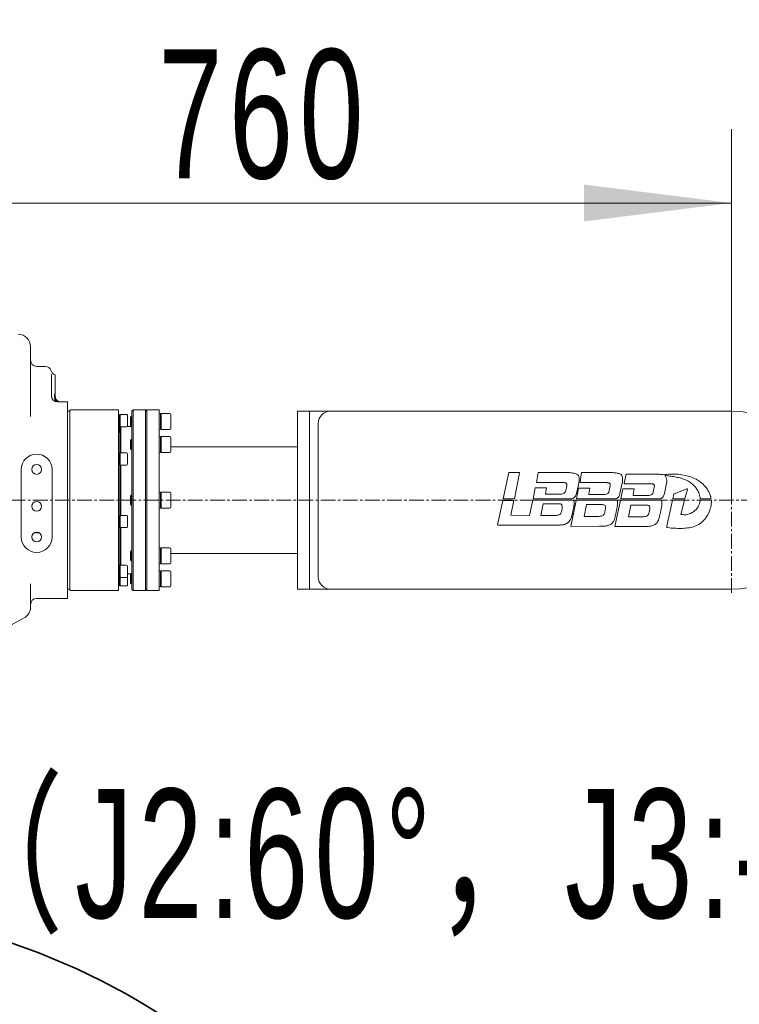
# Model space of a CAD drawing. Header units: millimetres. Extents: x -4455 to 4455, y -3150 to 3150.
# Tile 8 of 22: x -1207 to -622, y 990 to 1791. Entities that reach past the tile are written whole.
import ezdxf

# ---------------------------------------------------------------- set-up
doc = ezdxf.new("R2010")
doc.units = ezdxf.units.MM
doc.linetypes.add('点画线', pattern=[18, 12, -2, 2, -2])
doc.layers.get('0').update_dxf_attribs({"lineweight": 35})
for name, color, linetype, lineweight in [('中心线层', 1, '点画线', 18), ('尺寸线层', 7, 'Continuous', 18), ('粗实线层', 7, 'Continuous', 35), ('细实线层', 7, 'Continuous', 18)]:
    doc.layers.add(name, color=color, linetype=linetype, lineweight=lineweight)
doc.styles.add('标准', font='txt', dxfattribs={"width": 0.667})
doc.dimstyles.new('标准', dxfattribs={"dimscale": 30, "dimtxt": 3.5, "dimasz": 4, "dimexe": 2, "dimexo": 0, "dimtad": 1, "dimdsep": 46, "dimtxsty": '标准', "dimblk": '_CAXARROW', "dimcen": 0, "dimdle": 6, "dimazin": 2, "dimtfac": 0.7071067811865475, "dimtdec": 3, "dimtmove": 2, "dimatfit": 3, "dimfxl": 0, "dimfrac": 2, "dimtolj": 1, "dimarcsym": 0})

# ---------------------------------------------------------------- blocks, each defined once
blk = doc.blocks.new('231234')
at = {"layer": '中心线层'}
blk.add_line((109.9764969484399, 1382.225610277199), (1335.012314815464, 1382.225610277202), dxfattribs=at)
at = {"layer": '细实线层', "color": 7, "linetype": 'Continuous'}
for p, q in [((359.9999999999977, 1507.2256102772), (359.9999999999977, 1450.225626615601)), ((364.9999999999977, 1491.120274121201), (371.9999999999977, 1491.120274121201)), ((376.7986246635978, 1487.524980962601), (376.798633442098, 1487.5249509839)), ((376.9999999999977, 1466.0910553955), (376.9999999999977, 1484.521029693)), ((379.9999999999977, 1466.9227911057), (379.9999999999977, 1484.224919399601)), ((380.0005862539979, 1466.847117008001), (379.9999999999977, 1466.922777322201)), ((381.9999999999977, 1462.2256102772), (389.9999999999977, 1462.2256102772)), ((389.9999999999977, 1462.2242172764), (389.9999999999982, 1302.226995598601)), ((391.9999999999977, 1454.7256102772), (389.9999999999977, 1454.7256102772)), ((431.4999999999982, 1455.7256102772), (391.9999999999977, 1455.7256102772)), ((391.9999999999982, 1308.7258258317), (391.9999999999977, 1455.7253947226)), ((431.4999999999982, 1308.7258258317), (431.4999999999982, 1455.7253947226)), ((431.4999999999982, 1451.665571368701), (432.460849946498, 1451.942640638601)), ((432.460849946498, 1451.942640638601), (432.460849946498, 1437.2256102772)), ((432.8999999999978, 1450.419709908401), (432.460849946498, 1451.942640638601)), ((432.8999999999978, 1451.942640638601), (438.1499999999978, 1451.942640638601)), ((432.8999999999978, 1441.6256102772), (432.8999999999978, 1451.942501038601)), ((438.8999999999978, 1451.1926158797), (438.8999999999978, 1442.2256102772)), ((442.4999999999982, 1454.7256102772), (443.4999999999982, 1455.7256102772)), ((442.4999999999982, 1309.7256102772), (442.4999999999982, 1454.7256102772)), ((443.4999999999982, 1308.7256102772), (443.4999999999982, 1455.7256102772)), ((443.4999999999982, 1455.7256102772), (453.4999999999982, 1455.7256102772)), ((453.4999999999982, 1308.7256102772), (453.4999999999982, 1455.7256102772)), ((453.4999999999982, 1455.7256102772), (454.4999999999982, 1454.7256102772)), ((454.4999999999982, 1455.7256102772), (454.4999999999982, 1308.7256102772)), ((464.4999999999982, 1455.7256102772), (454.4999999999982, 1455.7256102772)), ((464.4999999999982, 1455.7256102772), (464.4999999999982, 1308.7256102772)), ((464.4999999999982, 1452.409003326), (465.6574800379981, 1452.7256102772)), ((465.6574800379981, 1452.7256102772), (465.6574800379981, 1439.7256102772)), ((466.199999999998, 1450.742217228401), (465.6574800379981, 1452.7256102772)), ((466.199999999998, 1452.7256102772), (473.199999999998, 1452.7256102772)), ((466.199999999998, 1439.7256662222), (466.199999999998, 1452.7255543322)), ((474.199999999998, 1451.725573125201), (474.199999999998, 1440.725647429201)), ((576.9999999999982, 1454.725610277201), (929.9999999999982, 1454.725610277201)), ((576.9999999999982, 1454.725610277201), (576.9999999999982, 1309.725610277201)), ((586.9999999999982, 1454.725610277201), (586.9999999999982, 1309.725610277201)), ((432.8999999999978, 1443.465571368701), (432.460849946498, 1441.942640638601)), ((441.199999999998, 1449.825610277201), (441.5999999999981, 1450.2256102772)), ((441.199999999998, 1442.6257012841), (441.199999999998, 1449.8255192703)), ((441.199999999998, 1442.6256102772), (441.5999999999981, 1442.2256102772)), ((441.5999999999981, 1442.2256102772), (441.5999999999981, 1450.2256102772)), ((441.5999999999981, 1450.2256102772), (442.4999999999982, 1450.2256102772)), ((593.9999999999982, 1319.725610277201), (593.9999999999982, 1444.725610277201)), ((431.4999999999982, 1442.219709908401), (432.460849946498, 1441.942640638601)), ((432.4999999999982, 1437.2256102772), (431.4999999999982, 1437.2256102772)), ((432.4999999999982, 1441.2256102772), (433.2170303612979, 1441.942640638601)), ((432.4999999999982, 1420.589841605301), (432.4999999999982, 1441.2256102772)), ((432.8999999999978, 1441.942640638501), (438.1499999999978, 1441.942640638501)), ((433.4999999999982, 1420.7256102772), (433.4999999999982, 1441.942640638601)), ((438.7305713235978, 1442.2256102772), (442.4999999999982, 1442.2256102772)), ((441.5999999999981, 1442.2256102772), (442.4999999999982, 1442.2256102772)), ((464.4999999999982, 1440.042217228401), (465.6574800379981, 1439.7256102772)), ((466.199999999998, 1441.709003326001), (465.6574800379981, 1439.7256102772)), ((466.199999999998, 1439.7256102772), (473.199999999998, 1439.7256102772)), ((441.199999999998, 1431.080444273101), (441.5999999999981, 1431.480444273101)), ((441.199999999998, 1423.88053528), (441.199999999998, 1431.080353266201)), ((441.5999999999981, 1423.480444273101), (441.5999999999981, 1431.480444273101)), ((441.5999999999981, 1431.480444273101), (442.4999999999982, 1431.480444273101)), ((464.4999999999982, 1433.6638373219), (465.6574800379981, 1433.980444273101)), ((465.6574800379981, 1433.980444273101), (465.6574800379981, 1420.980444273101)), ((466.199999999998, 1431.9970512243), (465.6574800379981, 1433.980444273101)), ((466.199999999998, 1433.980444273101), (473.199999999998, 1433.980444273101)), ((466.199999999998, 1420.980500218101), (466.199999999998, 1433.980388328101)), ((474.199999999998, 1432.980407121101), (474.199999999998, 1421.980481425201)), ((431.4999999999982, 1420.448541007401), (432.460849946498, 1420.7256102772)), ((432.460849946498, 1420.7256102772), (432.460849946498, 1410.7256102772)), ((432.8999999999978, 1419.202679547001), (432.460849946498, 1420.7256102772)), ((432.8999999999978, 1420.7256102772), (438.1499999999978, 1420.7256102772)), ((432.8999999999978, 1410.7257498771), (432.8999999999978, 1420.725470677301)), ((438.8999999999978, 1419.975585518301), (438.8999999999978, 1411.475635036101)), ((441.199999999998, 1423.880444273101), (441.5999999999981, 1423.480444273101)), ((441.5999999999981, 1423.480444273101), (442.4999999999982, 1423.480444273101)), ((464.4999999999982, 1421.297051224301), (465.6574800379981, 1420.980444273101)), ((466.199999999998, 1422.9638373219), (465.6574800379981, 1420.980444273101)), ((466.199999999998, 1420.980444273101), (473.199999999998, 1420.980444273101)), ((576.9999999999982, 1425.725610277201), (474.199999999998, 1425.7256102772)), ((431.4999999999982, 1411.002679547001), (432.460849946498, 1410.7256102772)), ((432.8999999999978, 1412.2485410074), (432.460849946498, 1410.7256102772)), ((432.4999999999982, 1369.7256102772), (432.4999999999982, 1410.861378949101)), ((432.8999999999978, 1410.7256102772), (438.1499999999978, 1410.7256102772)), ((433.4999999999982, 1369.8847342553), (433.4999999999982, 1410.7256102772)), ((352.4999999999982, 1395.2256102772), (352.4999999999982, 1407.2256102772)), ((377.4999999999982, 1407.2256102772), (377.4999999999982, 1395.2256102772)), ((748.9147428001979, 1404.751588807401), (744.3248241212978, 1383.323558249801)), ((757.4957862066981, 1404.729305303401), (748.9147428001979, 1404.751588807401)), ((753.512834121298, 1383.328418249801), (757.7209448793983, 1404.502974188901)), ((757.7209448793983, 1404.502974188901), (757.4957862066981, 1404.729305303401)), ((772.7533819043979, 1404.625610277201), (771.5682607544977, 1396.678628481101)), ((798.1906341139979, 1404.625610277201), (772.7533819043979, 1404.625610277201)), ((808.0516829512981, 1404.708537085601), (806.9051281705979, 1397.020167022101)), ((833.4889351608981, 1404.708537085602), (808.0516829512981, 1404.708537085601)), ((844.381464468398, 1403.273710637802), (842.7616903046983, 1396.009780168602)), ((869.5959862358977, 1403.273710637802), (844.381464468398, 1403.273710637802)), ((771.5682607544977, 1396.678628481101), (792.7811905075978, 1396.687184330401)), ((804.0140862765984, 1387.526097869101), (805.8295825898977, 1395.976555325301)), ((807.3503877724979, 1396.503793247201), (828.0705431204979, 1396.512150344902)), ((839.3243202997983, 1387.583574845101), (841.1278836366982, 1396.059482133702)), ((843.2069499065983, 1395.493406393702), (863.9271052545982, 1395.501763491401)), ((875.4313713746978, 1387.554269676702), (877.2349347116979, 1396.030176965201)), ((441.199999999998, 1385.825610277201), (441.5999999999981, 1386.2256102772)), ((441.5999999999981, 1378.2256102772), (441.5999999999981, 1386.2256102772)), ((441.5999999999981, 1386.2256102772), (442.4999999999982, 1386.2256102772)), ((464.4999999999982, 1388.409003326), (465.6574800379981, 1388.7256102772)), ((465.6574800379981, 1388.7256102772), (465.6574800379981, 1375.7256102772)), ((466.199999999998, 1386.742217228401), (465.6574800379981, 1388.7256102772)), ((466.199999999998, 1388.7256102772), (473.199999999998, 1388.7256102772)), ((466.199999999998, 1375.7256662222), (466.199999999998, 1388.7255543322)), ((474.199999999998, 1387.725573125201), (474.199999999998, 1376.725647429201)), ((770.5134741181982, 1392.334448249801), (768.716030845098, 1383.331899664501)), ((779.5583998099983, 1392.334448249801), (770.5134741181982, 1392.334448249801)), ((778.7512489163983, 1387.389831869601), (779.5583998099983, 1392.334448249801)), ((778.942690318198, 1387.123696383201), (778.7512489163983, 1387.389831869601)), ((791.7150767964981, 1387.142058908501), (778.942690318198, 1387.123696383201)), ((796.0272398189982, 1393.888339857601), (795.2370105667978, 1390.021292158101)), ((805.7481115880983, 1392.098514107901), (804.0142666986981, 1383.334497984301)), ((814.8046505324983, 1392.098514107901), (805.7481115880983, 1392.098514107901)), ((814.049549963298, 1387.098443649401), (814.8046505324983, 1392.098514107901)), ((814.2409913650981, 1386.832308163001), (814.049549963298, 1387.098443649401)), ((827.0133778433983, 1386.850670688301), (814.2409913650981, 1386.832308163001)), ((831.3429441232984, 1394.025812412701), (830.5938953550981, 1390.085349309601)), ((841.718883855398, 1391.380364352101), (840.1213177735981, 1383.305192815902)), ((850.8076736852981, 1391.380364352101), (841.718883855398, 1391.380364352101)), ((850.0748846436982, 1386.528034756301), (850.8076736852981, 1391.380364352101)), ((867.395808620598, 1393.763048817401), (866.3658537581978, 1388.756396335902)), ((883.1842452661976, 1387.129590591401), (882.4174941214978, 1383.336158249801)), ((893.661897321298, 1391.396183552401), (883.406224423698, 1387.393631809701)), ((892.1460544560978, 1383.548157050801), (894.1404402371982, 1390.967364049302)), ((913.283971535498, 1384.603512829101), (912.2265395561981, 1387.860488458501)), ((441.199999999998, 1378.6257012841), (441.199999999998, 1385.8255192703)), ((441.199999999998, 1378.6256102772), (441.5999999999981, 1378.2256102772)), ((441.5999999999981, 1378.2256102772), (442.4999999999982, 1378.2256102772)), ((744.0765308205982, 1382.049235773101), (739.7323473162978, 1362.138452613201)), ((753.0988295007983, 1382.049235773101), (744.0765308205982, 1382.049235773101)), ((744.3248241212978, 1383.323558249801), (753.512834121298, 1383.328418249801)), ((750.6823166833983, 1369.902330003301), (753.0988295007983, 1382.049235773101)), ((768.380744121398, 1382.101088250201), (765.6532041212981, 1369.703768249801)), ((801.236279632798, 1382.108597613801), (768.380744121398, 1382.101088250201)), ((768.716030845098, 1383.331899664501), (800.320356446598, 1383.306248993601)), ((775.0870041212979, 1369.741208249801), (776.9576541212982, 1379.316758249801)), ((776.9576541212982, 1379.316758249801), (790.1595907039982, 1379.316758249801)), ((803.6596863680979, 1381.824279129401), (799.301365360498, 1360.883849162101)), ((836.4171133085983, 1382.114331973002), (804.0111953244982, 1382.106925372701)), ((804.0142666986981, 1383.334497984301), (836.3418041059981, 1383.308260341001)), ((810.268004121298, 1369.019228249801), (812.1386541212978, 1378.594778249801)), ((812.1386541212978, 1378.594778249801), (825.3405907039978, 1378.594778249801)), ((839.8028191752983, 1382.136715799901), (835.1160847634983, 1360.834389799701)), ((872.5063181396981, 1382.144190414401), (839.8028191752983, 1382.136715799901)), ((840.1213177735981, 1383.305192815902), (872.4488551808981, 1383.278955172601)), ((846.2704875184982, 1368.692379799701), (848.141137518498, 1378.267929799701)), ((848.141137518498, 1378.267929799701), (861.343074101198, 1378.267929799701)), ((863.1204290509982, 1386.132520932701), (850.4313661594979, 1386.114278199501)), ((882.1389398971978, 1382.112380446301), (877.390983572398, 1360.952143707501)), ((891.7736888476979, 1382.112380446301), (882.1389398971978, 1382.112380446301)), ((882.4174941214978, 1383.336158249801), (891.7963029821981, 1383.281618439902)), ((888.798421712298, 1370.681235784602), (891.7736888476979, 1382.112380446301)), ((904.545622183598, 1383.302300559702), (913.1996671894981, 1383.309451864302)), ((464.4999999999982, 1376.042217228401), (465.6574800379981, 1375.7256102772)), ((466.199999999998, 1377.709003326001), (465.6574800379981, 1375.7256102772)), ((466.199999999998, 1375.7256102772), (473.199999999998, 1375.7256102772)), ((352.4999999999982, 1352.2256102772), (352.4999999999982, 1369.2256102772)), ((377.4999999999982, 1369.2256102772), (377.4999999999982, 1352.2256102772)), ((431.4999999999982, 1369.607664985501), (432.460849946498, 1369.8847342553)), ((432.460849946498, 1369.8847342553), (432.460849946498, 1359.8847342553)), ((432.8999999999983, 1368.361803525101), (432.460849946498, 1369.8847342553)), ((432.8999999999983, 1369.8847342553), (438.1499999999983, 1369.8847342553)), ((432.8999999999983, 1359.884873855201), (432.8999999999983, 1369.884594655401)), ((438.8999999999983, 1369.134709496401), (438.8999999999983, 1360.6347590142)), ((739.7323473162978, 1362.138452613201), (740.278604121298, 1361.883218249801)), ((765.6532041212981, 1369.703768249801), (750.6823166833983, 1369.902330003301)), ((786.976351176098, 1369.741208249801), (775.0870041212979, 1369.741208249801)), ((822.157351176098, 1369.019228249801), (810.268004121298, 1369.019228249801)), ((858.1598345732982, 1368.692379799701), (846.2704875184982, 1368.692379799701)), ((366.9013699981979, 1355.7256102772), (363.098630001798, 1355.7256102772)), ((431.4999999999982, 1360.1618035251), (432.460849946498, 1359.8847342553)), ((432.8999999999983, 1361.407664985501), (432.460849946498, 1359.8847342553)), ((432.4999999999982, 1329.0661395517), (432.4999999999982, 1360.020502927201)), ((432.8999999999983, 1359.8847342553), (438.1499999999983, 1359.8847342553)), ((433.4999999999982, 1329.201908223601), (433.4999999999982, 1359.8847342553)), ((740.278604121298, 1361.883218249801), (787.4388624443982, 1361.883218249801)), ((799.301365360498, 1360.883849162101), (822.6198624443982, 1360.952699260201)), ((835.1160847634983, 1360.834389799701), (859.4779539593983, 1360.834389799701)), ((361.1499999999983, 1351.3749180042), (361.1499999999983, 1353.076302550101)), ((441.199999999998, 1340.5707762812), (441.5999999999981, 1340.970776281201)), ((441.199999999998, 1333.370867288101), (441.199999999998, 1340.570685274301)), ((441.5999999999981, 1332.970776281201), (441.5999999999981, 1340.970776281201)), ((441.5999999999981, 1340.970776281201), (442.4999999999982, 1340.970776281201)), ((464.4999999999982, 1343.15416933), (465.6574800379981, 1343.470776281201)), ((465.6574800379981, 1343.470776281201), (465.6574800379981, 1330.470776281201)), ((466.199999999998, 1341.487383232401), (465.6574800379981, 1343.470776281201)), ((466.199999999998, 1343.470776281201), (473.199999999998, 1343.470776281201)), ((466.199999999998, 1330.4708322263), (466.199999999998, 1343.470720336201)), ((474.199999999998, 1342.470739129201), (474.199999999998, 1331.470813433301)), ((576.9999999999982, 1338.725610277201), (474.199999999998, 1338.7256102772)), ((441.199999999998, 1333.370776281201), (441.5999999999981, 1332.970776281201)), ((441.5999999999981, 1332.970776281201), (442.4999999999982, 1332.970776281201)), ((464.4999999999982, 1330.787383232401), (465.6574800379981, 1330.470776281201)), ((466.199999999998, 1332.45416933), (465.6574800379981, 1330.470776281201)), ((466.199999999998, 1330.470776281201), (473.199999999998, 1330.470776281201)), ((431.4999999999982, 1328.9248389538), (432.460849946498, 1329.201908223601)), ((432.460849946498, 1329.201908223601), (432.460849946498, 1312.508579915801)), ((432.8999999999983, 1327.678977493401), (432.460849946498, 1329.201908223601)), ((432.8999999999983, 1329.201908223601), (438.1499999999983, 1329.201908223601)), ((432.8999999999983, 1312.508719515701), (432.8999999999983, 1329.201768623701)), ((438.8999999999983, 1328.4518834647), (438.8999999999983, 1313.258604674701)), ((438.8999999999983, 1322.2256102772), (442.4999999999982, 1322.2256102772)), ((441.199999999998, 1321.825610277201), (441.5999999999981, 1322.2256102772)), ((441.5999999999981, 1314.2256102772), (441.5999999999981, 1322.2256102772)), ((441.5999999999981, 1322.2256102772), (442.4999999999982, 1322.2256102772)), ((464.4999999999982, 1324.409003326), (465.6574800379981, 1324.7256102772)), ((465.6574800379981, 1324.7256102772), (465.6574800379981, 1311.7256102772)), ((466.199999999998, 1322.742217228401), (465.6574800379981, 1324.7256102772)), ((466.199999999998, 1324.7256102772), (473.199999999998, 1324.7256102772)), ((466.199999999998, 1311.7256662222), (466.199999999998, 1324.7255543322)), ((474.199999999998, 1323.725573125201), (474.199999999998, 1312.725647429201)), ((359.9999999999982, 1314.2256102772), (359.9999999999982, 1295.1554493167)), ((431.4999999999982, 1319.478977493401), (432.460849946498, 1319.201908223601)), ((432.8999999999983, 1320.7248389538), (432.460849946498, 1319.201908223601)), ((432.8999999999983, 1319.201908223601), (438.1499999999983, 1319.201908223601)), ((441.199999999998, 1314.6257012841), (441.199999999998, 1321.8255192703)), ((441.199999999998, 1314.6256102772), (441.5999999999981, 1314.2256102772)), ((441.5999999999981, 1314.2256102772), (442.4999999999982, 1314.2256102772)), ((391.9999999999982, 1309.7256102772), (389.9999999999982, 1309.7256102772)), ((431.4999999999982, 1308.7256102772), (391.9999999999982, 1308.7256102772)), ((431.4999999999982, 1312.785649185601), (432.460849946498, 1312.508579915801)), ((432.8999999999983, 1314.031510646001), (432.460849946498, 1312.508579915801)), ((432.8999999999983, 1312.508579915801), (438.1499999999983, 1312.508579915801)), ((442.4999999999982, 1309.7256102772), (443.4999999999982, 1308.7256102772)), ((443.4999999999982, 1308.7256102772), (453.4999999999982, 1308.7256102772)), ((453.4999999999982, 1308.7256102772), (454.4999999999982, 1309.7256102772)), ((464.4999999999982, 1308.7256102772), (454.4999999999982, 1308.7256102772)), ((464.4999999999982, 1312.042217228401), (465.6574800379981, 1311.7256102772)), ((466.199999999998, 1313.709003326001), (465.6574800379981, 1311.7256102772)), ((466.199999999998, 1311.7256102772), (473.199999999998, 1311.7256102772)), ((576.9999999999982, 1309.725610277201), (929.9999999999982, 1309.725610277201)), ((364.9999999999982, 1302.2256102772), (389.9999999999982, 1302.2256102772)), ((247.8597255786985, 1227.9183814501), (354.7969498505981, 1286.381096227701))]:
    blk.add_line(p, q, dxfattribs=at)
at = {"layer": '细实线层', "color": 4, "linetype": 'Continuous'}
blk.add_line((877.3432105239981, 1396.427020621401), (877.2566912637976, 1396.025489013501), dxfattribs=at)
at = {"layer": '细实线层', "color": 7, "linetype": 'Continuous'}
for points in [[(377.6923551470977, 1485.826764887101), (377.3048282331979, 1486.3796024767), (377.0275515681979, 1486.9078061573), (376.853460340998, 1487.3510384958), (376.798557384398, 1487.525396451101)], [(379.9999999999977, 1484.225595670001), (379.422512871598, 1484.4589614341), (378.7645458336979, 1484.837822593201), (378.182142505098, 1485.3021889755), (377.6923551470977, 1485.826764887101)], [(380.0558348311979, 1466.190068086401), (380.0430536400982, 1466.277959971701), (380.0304000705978, 1466.379946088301), (380.0192040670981, 1466.4907022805), (380.0102475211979, 1466.6068002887), (380.0039650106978, 1466.726076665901), (380.0005862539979, 1466.847117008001)], [(380.0643738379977, 1466.1572447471), (380.0475524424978, 1466.2383935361), (380.0326837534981, 1466.315513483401), (380.0306500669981, 1466.3265522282)], [(380.069376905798, 1466.108478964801), (380.0705391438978, 1466.102191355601), (380.0660096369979, 1466.127888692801), (380.0558348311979, 1466.190068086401)], [(380.2348920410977, 1465.527317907), (380.2053093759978, 1465.619856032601), (380.1774297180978, 1465.7120670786), (380.151184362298, 1465.8040117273), (380.1265714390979, 1465.895535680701), (380.1036752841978, 1465.9861235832), (380.0827239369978, 1466.0745359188), (380.0643738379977, 1466.1572447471)], [(381.3615713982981, 1463.5734121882), (381.2774488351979, 1463.6670437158), (381.1964420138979, 1463.7620244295), (381.1185084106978, 1463.8582617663), (381.043565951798, 1463.955689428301), (380.9716765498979, 1464.054043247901), (380.9028881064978, 1464.1530531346), (380.8372326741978, 1464.2524467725), (380.774661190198, 1464.352058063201), (380.7149010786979, 1464.4521013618), (380.6579328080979, 1464.5524088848), (380.6037617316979, 1464.652755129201), (380.5523854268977, 1464.752907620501), (380.5037946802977, 1464.8526249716), (380.4579039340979, 1464.951807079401), (380.414536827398, 1465.0505427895), (380.3736661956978, 1465.1485898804), (380.3354183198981, 1465.245285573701), (380.2997329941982, 1465.340365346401), (380.2663051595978, 1465.434253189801), (380.2348920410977, 1465.527317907)], [(382.3596764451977, 1462.748641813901), (382.2481516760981, 1462.8198007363), (382.1389999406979, 1462.893832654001), (382.0323383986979, 1462.970595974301), (381.9282415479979, 1463.0499720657), (381.8267713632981, 1463.131841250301), (381.7280122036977, 1463.216059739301), (381.6320414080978, 1463.302481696), (381.5389318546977, 1463.3909558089), (381.4487531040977, 1463.4813225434), (381.3615713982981, 1463.5734121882)], [(383.3957195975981, 1462.2764559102), (383.288657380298, 1462.3106079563), (383.1766877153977, 1462.349807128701), (383.0613092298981, 1462.3939410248), (382.943843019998, 1462.4428321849), (382.8253642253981, 1462.4962807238), (382.7067857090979, 1462.554021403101), (382.5892179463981, 1462.615569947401), (382.473428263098, 1462.680508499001), (382.3596764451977, 1462.748641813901)]]:
    blk.add_lwpolyline(points, dxfattribs=at)
for centre in [(364.9999999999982, 1407.2256102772), (364.9999999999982, 1377.2256102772), (364.9999999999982, 1352.2256102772)]:
    blk.add_circle(centre, 4, dxfattribs=at)
for centre, radius, start, end in [((349.9999999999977, 1507.2256102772), 10, 1.302755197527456e-12, 90), ((364.9999999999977, 1496.120274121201), 5, 180, 270), ((371.9999999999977, 1486.120274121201), 5.00000000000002, 16.31562421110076, 90), ((381.9999999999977, 1467.2256102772), 5, 180, 270), ((438.1499999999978, 1451.192640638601), 0.75, 359.9999999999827, 90), ((473.199999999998, 1451.7256102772), 1, 0, 90), ((603.9999999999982, 1444.725610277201), 10, 90, 180), ((929.9999999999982, 1382.225610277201), 72.5, 270, 90), ((438.1499999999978, 1442.692640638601), 0.75, 270, 0), ((473.199999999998, 1440.7256102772), 1, 270, 0), ((473.199999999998, 1432.980444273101), 1, 1.302755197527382e-11, 90), ((364.9999999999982, 1407.2256102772), 12.5, 1.042204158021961e-12, 179.9999999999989), ((438.1499999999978, 1419.9756102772), 0.75, 0, 90), ((473.199999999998, 1421.980444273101), 1, 270, 0), ((438.1499999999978, 1411.4756102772), 0.75, 270, 0), ((807.350206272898, 1396.953793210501), 0.4500000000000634, 171.5180774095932, 270.0231092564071), ((843.2067684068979, 1395.943406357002), 0.4499999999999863, 171.5180774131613, 270.0231092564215), ((473.199999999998, 1387.7256102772), 1, 1.302755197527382e-11, 90), ((791.709901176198, 1390.742055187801), 3.599999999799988, 270.0823725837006, 348.450646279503), ((826.9999999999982, 1390.464484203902), 3.613838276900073, 270.2121001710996, 353.9779051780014), ((850.4308483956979, 1386.474277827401), 0.3600000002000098, 171.4122001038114, 270.0824046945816), ((863.3135284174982, 1389.212721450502), 3.086247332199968, 266.4127923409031, 351.4972084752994), ((883.5371093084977, 1387.058267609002), 0.3600000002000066, 111.3195506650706, 168.5729920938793), ((893.7927822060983, 1391.060819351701), 0.3600000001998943, 344.9537860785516, 111.319550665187), ((804.0112776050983, 1381.746925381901), 0.3600000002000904, 90.01309536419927, 167.5920101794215), ((891.6473808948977, 1383.387555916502), 13.02179479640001, 257.3623837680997, 354.1211460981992), ((891.7983964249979, 1383.641612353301), 0.3600000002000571, 269.6668163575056, 344.9537860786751), ((908.7648900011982, 1316.128203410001), 66.05697500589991, 85.68839041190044, 93.61429500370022), ((473.199999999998, 1376.7256102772), 1, 270, 0), ((438.1499999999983, 1369.1347342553), 0.75, 0, 90), ((438.1499999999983, 1360.6347342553), 0.75, 270, 0), ((878.2691485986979, 1360.755100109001), 0.8999999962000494, 167.3533749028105, 262.9897535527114), ((364.9999999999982, 1352.2256102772), 12.5, 180, 0), ((473.199999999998, 1342.470776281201), 1, 0, 90), ((473.199999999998, 1331.470776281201), 1, 270, 0), ((438.1499999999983, 1328.451908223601), 0.75, 0, 90), ((473.199999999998, 1323.7256102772), 1, 0, 90), ((438.1499999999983, 1319.951908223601), 0.75, 270, 0), ((603.9999999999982, 1319.725610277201), 10, 179.9999999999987, 270), ((438.1499999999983, 1313.258579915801), 0.75, 270, 1.737006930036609e-11), ((473.199999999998, 1312.7256102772), 1, 270, 0), ((364.9999999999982, 1297.2256102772), 5, 90, 180), ((349.9999999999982, 1295.1554493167), 9.99999999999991, 298.6654829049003, 359.9999999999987)]:
    blk.add_arc(centre, radius, start, end, dxfattribs=at)
at = {"layer": '细实线层', "color": 4, "linetype": 'Continuous'}
blk.add_arc((880.1260223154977, 1375.628981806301), 34.3518921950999, 15.73910790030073, 20.85872585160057, dxfattribs=at)
at = {"layer": '细实线层', "color": 7, "linetype": 'Continuous'}
for points, knots in [([(379.424744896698, 1466.9553916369), (379.4195518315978, 1466.834038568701), (379.4141124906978, 1466.354644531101), (379.4634756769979, 1465.8752907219), (379.525070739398, 1465.5228741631)], [0, 0, 0, 0, 2083.37615725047, 8219.72453874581, 8219.72453874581, 8219.72453874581, 8219.72453874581]), ([(379.9999999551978, 1469.419434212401), (379.832814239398, 1469.0352834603), (379.5724597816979, 1468.2249275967), (379.4430317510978, 1467.3827242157), (379.424744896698, 1466.9553916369)], [0, 0, 0, 0, 4072.336137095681, 8229.910820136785, 8229.910820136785, 8229.910820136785, 8229.910820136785]), ([(379.525070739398, 1465.5228741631), (379.6021977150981, 1465.081591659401), (379.769889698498, 1464.4456207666), (380.1260945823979, 1463.6775191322), (380.627143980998, 1462.865136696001), (381.2944649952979, 1462.2745916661), (381.8651659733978, 1462.2220053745)], [0, 0, 0, 0, 4604.843570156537, 6709.501870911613, 8652.277448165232, 14543.54319559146, 14543.54319559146, 14543.54319559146, 14543.54319559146]), ([(875.7544759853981, 1402.283461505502), (877.146521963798, 1402.164265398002), (879.9246843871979, 1401.839129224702), (884.0713615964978, 1401.220769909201), (888.1777755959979, 1400.382435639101), (892.2225028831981, 1399.073636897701), (896.011254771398, 1397.183561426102), (899.3282217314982, 1394.562033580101), (901.9985112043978, 1391.252624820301), (903.9580102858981, 1387.475995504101), (904.487410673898, 1384.699020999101), (904.545622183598, 1383.302300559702)], [0, 0, 0, 0, 3097.240370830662, 6196.239858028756, 9295.239348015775, 12394.23883800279, 15493.23832520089, 18592.23781518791, 21691.23730517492, 24790.23679237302, 27889.23628236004, 27889.23628236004, 27889.23628236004, 27889.23628236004]), ([(877.2349347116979, 1396.030176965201), (877.3227015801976, 1396.387312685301), (877.4434225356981, 1397.110046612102), (877.4630907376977, 1398.217062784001), (877.328927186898, 1399.356339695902), (877.0255809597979, 1400.477734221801), (876.5235310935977, 1401.494247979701), (876.0388085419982, 1402.049731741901), (875.7544759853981, 1402.283461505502)], [0, 0, 0, 0, 3234.323732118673, 6468.647466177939, 9702.971198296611, 12937.29493041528, 16171.61866253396, 19405.94412372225, 19405.94412372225, 19405.94412372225, 19405.94412372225]), ([(352.4999999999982, 1395.2256102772), (352.4999999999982, 1393.058894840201), (352.4379851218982, 1388.7257340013), (352.3817446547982, 1382.2256102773), (352.4379851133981, 1375.7254865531), (352.4999999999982, 1371.3923257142), (352.4999999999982, 1369.2256102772)], [0, 0, 0, 0, 3439.035265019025, 6878.12026159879, 10317.20525817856, 13756.24052319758, 13756.24052319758, 13756.24052319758, 13756.24052319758]), ([(377.4999999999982, 1369.2256102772), (377.4999999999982, 1371.392325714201), (377.562014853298, 1375.7254865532), (377.6182553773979, 1382.225610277), (377.5620148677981, 1388.725734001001), (377.4999999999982, 1393.0588948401), (377.4999999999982, 1395.2256102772)], [0, 0, 0, 0, 3411.257718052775, 6822.564765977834, 10233.87181390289, 13645.12953195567, 13645.12953195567, 13645.12953195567, 13645.12953195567]), ([(828.0705431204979, 1396.512150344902), (828.2792776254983, 1396.514960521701), (828.694904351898, 1396.496871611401), (829.3200812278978, 1396.437082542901), (829.9512880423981, 1396.375822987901), (830.5528262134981, 1396.194108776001), (831.0847311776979, 1395.798741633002), (831.4200563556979, 1395.248095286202), (831.4776486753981, 1394.618853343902), (831.3989974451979, 1394.208562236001), (831.3429441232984, 1394.025812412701)], [0, 0, 0, 0, 3176.810279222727, 6353.620558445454, 9530.430835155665, 12707.24111437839, 15884.05139360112, 19060.86167282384, 22237.67195204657, 25125.14182413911, 25125.14182413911, 25125.14182413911, 25125.14182413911]), ([(836.3417508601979, 1383.308365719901), (836.7417681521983, 1383.510486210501), (837.5103037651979, 1383.998784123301), (838.4232464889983, 1385.011741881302), (839.0377454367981, 1386.249728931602), (839.2600490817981, 1387.140377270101), (839.3243202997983, 1387.583574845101)], [0, 0, 0, 0, 3335.357754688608, 6668.06718038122, 10000.77660607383, 13333.48603176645, 13333.48603176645, 13333.48603176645, 13333.48603176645]), ([(872.4488019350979, 1383.279060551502), (872.8488192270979, 1383.481181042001), (873.617354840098, 1383.969478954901), (874.5302975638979, 1384.982436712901), (875.1447965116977, 1386.220423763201), (875.3671001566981, 1387.111072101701), (875.4313713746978, 1387.554269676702)], [0, 0, 0, 0, 3349.349333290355, 6696.03922804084, 10042.72912279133, 13389.41901754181, 13389.41901754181, 13389.41901754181, 13389.41901754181])]:
    blk.add_open_spline(points, degree=3, knots=knots, dxfattribs=at)
for points in [[(805.8295825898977, 1395.976555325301), (805.9857074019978, 1396.549422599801), (806.1632620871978, 1397.682638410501), (806.2246702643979, 1399.570633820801), (806.0125272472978, 1401.515733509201), (805.2085090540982, 1403.053890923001), (803.5609242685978, 1403.810682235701), (801.6815697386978, 1404.166969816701), (799.9679892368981, 1404.413082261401), (798.7808902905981, 1404.561193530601), (798.1906341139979, 1404.625610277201)], [(841.1278836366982, 1396.059482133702), (841.284008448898, 1396.632349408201), (841.461563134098, 1397.765565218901), (841.5229713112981, 1399.653560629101), (841.310828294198, 1401.598660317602), (840.5068101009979, 1403.136817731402), (838.859225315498, 1403.893609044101), (836.979870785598, 1404.249896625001), (835.2662902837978, 1404.496009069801), (834.0791913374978, 1404.644120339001), (833.4889351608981, 1404.708537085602)], [(874.7766597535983, 1402.855855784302), (874.4542458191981, 1402.983343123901), (873.783116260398, 1403.145531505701), (872.7318280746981, 1403.217388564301), (871.6727781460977, 1403.233139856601), (870.6336665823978, 1403.277725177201), (869.9428526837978, 1403.284054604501), (869.5959862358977, 1403.273710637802)], [(912.2265395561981, 1387.860488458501), (911.4069046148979, 1389.443414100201), (909.5143890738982, 1392.530606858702), (905.8459707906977, 1396.474171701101), (901.3518918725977, 1399.412640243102), (896.296304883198, 1401.495383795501), (890.906125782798, 1402.809108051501), (885.430638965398, 1403.464461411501), (880.0649506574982, 1403.537866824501), (876.5332023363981, 1403.159192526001), (874.7766597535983, 1402.855855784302)], [(792.7811905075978, 1396.687184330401), (792.993619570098, 1396.671765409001), (793.4136630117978, 1396.618361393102), (794.0463705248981, 1396.517209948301), (794.6930388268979, 1396.430175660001), (795.294069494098, 1396.215967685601), (795.7926758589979, 1395.769554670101), (796.1042822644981, 1395.181632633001), (796.169188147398, 1394.525546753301), (796.0896312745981, 1394.091984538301), (796.0272398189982, 1393.888339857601)], [(863.9271052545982, 1395.501763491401), (864.0896782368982, 1395.492224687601), (864.4152741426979, 1395.468644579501), (864.902573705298, 1395.442268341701), (865.3881606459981, 1395.437124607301), (865.8743209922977, 1395.408133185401), (866.3732090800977, 1395.315903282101), (866.8326751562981, 1395.117079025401), (867.1581817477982, 1394.750038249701), (867.345618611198, 1394.267292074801), (867.390956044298, 1393.925829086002), (867.395808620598, 1393.763048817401)], [(800.320356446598, 1383.306248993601), (800.7555646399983, 1383.505730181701), (801.5970450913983, 1383.988823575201), (802.6783207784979, 1384.963181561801), (803.4979213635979, 1386.171592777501), (803.8714911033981, 1387.069079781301), (804.0140862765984, 1387.526097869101)], [(790.1595907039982, 1379.316758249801), (790.6308023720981, 1379.336622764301), (791.7113484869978, 1379.192726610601), (792.4593073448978, 1377.899152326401), (792.511429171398, 1376.403207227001), (792.2388158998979, 1375.034313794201), (791.9535824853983, 1373.632883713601), (791.6017094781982, 1372.279399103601), (790.986285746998, 1370.922513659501), (789.852875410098, 1370.067958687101), (788.3531848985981, 1369.921332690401), (787.447546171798, 1369.761464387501), (786.976351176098, 1369.741208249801)], [(787.4388624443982, 1361.883218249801), (787.7585723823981, 1361.882914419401), (788.3972976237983, 1361.893828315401), (789.3550875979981, 1361.932489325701), (790.314811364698, 1361.978891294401), (791.2770727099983, 1362.026799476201), (792.2358793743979, 1362.104659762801), (793.1858234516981, 1362.236118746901), (794.122168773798, 1362.447940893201), (795.0365890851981, 1362.758507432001), (795.9122493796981, 1363.167103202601), (796.733641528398, 1363.676818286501), (797.4851234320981, 1364.287016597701), (798.154094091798, 1364.984568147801), (798.724342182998, 1365.758204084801), (799.1945478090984, 1366.594536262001), (799.5830201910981, 1367.477981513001), (799.904188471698, 1368.393419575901), (800.173558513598, 1369.325469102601), (800.406209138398, 1370.259331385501), (800.6145456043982, 1371.194801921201), (800.8104859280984, 1372.131246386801), (801.0080233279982, 1373.067999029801), (801.2121491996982, 1374.005039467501), (801.4134000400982, 1374.943455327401), (801.6049780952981, 1375.884107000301), (801.7794566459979, 1376.827990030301), (801.9292590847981, 1377.775786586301), (802.0480373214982, 1378.729297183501), (802.123887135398, 1379.685935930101), (802.1055832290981, 1380.642331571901), (802.0631979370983, 1381.620643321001), (801.5495394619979, 1382.172494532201), (801.236279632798, 1382.108597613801)], [(825.3405907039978, 1378.594778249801), (825.8118023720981, 1378.614642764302), (826.8923484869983, 1378.470746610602), (827.6403073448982, 1377.177172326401), (827.6924291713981, 1375.681227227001), (827.4198158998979, 1374.312333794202), (827.1345824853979, 1372.910903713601), (826.7827094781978, 1371.557419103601), (826.167285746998, 1370.200533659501), (825.0338754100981, 1369.345978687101), (823.5341848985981, 1369.199352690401), (822.628546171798, 1369.039484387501), (822.157351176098, 1369.019228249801)], [(822.6198624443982, 1360.952699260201), (823.086425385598, 1360.942988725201), (824.0194649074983, 1360.949362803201), (825.4187581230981, 1361.015272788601), (826.8188684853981, 1361.110648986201), (828.209809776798, 1361.279273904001), (829.5835581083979, 1361.573439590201), (830.9201881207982, 1362.041311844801), (832.1526278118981, 1362.725155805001), (833.220222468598, 1363.665656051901), (834.0724006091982, 1364.800108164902), (834.659716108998, 1366.067856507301), (835.0698630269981, 1367.418122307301), (835.3934446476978, 1368.797674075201), (835.7075512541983, 1370.163092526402), (836.0110922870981, 1371.525099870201), (836.314358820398, 1372.889439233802), (836.607157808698, 1374.259089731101), (836.8787895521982, 1375.634637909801), (837.0953395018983, 1377.017147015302), (837.3155024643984, 1378.407969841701), (837.2183832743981, 1379.807690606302), (837.5124702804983, 1381.215790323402), (836.8837754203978, 1382.115653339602), (836.4171133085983, 1382.114331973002)], [(861.343074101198, 1378.267929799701), (861.8142857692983, 1378.287794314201), (862.8948318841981, 1378.143898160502), (863.642790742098, 1376.850323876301), (863.6949125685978, 1375.354378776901), (863.4222992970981, 1373.985485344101), (863.1370658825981, 1372.584055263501), (862.785192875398, 1371.230570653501), (862.1697691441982, 1369.873685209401), (861.0363588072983, 1369.019130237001), (859.5366682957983, 1368.872504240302), (858.6310295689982, 1368.712635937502), (858.1598345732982, 1368.692379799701)], [(859.4779539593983, 1360.834389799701), (859.9562489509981, 1360.820739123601), (860.9137332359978, 1360.827040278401), (862.3483506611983, 1360.907589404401), (863.7762412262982, 1361.062905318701), (865.1885382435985, 1361.333381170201), (866.584811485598, 1361.749920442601), (867.8935394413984, 1362.370129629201), (869.015959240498, 1363.279490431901), (869.9179881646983, 1364.432494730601), (870.5782886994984, 1365.715745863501), (871.0460355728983, 1367.076357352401), (871.4039921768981, 1368.478092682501), (871.7304168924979, 1369.878508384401), (872.0406518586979, 1371.277534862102), (872.348601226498, 1372.678011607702), (872.651433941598, 1374.081819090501), (872.9352519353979, 1375.490721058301), (873.1630918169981, 1376.906777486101), (873.3972770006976, 1378.330925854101), (873.306585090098, 1379.768678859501), (873.6048410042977, 1381.203641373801), (872.9848059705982, 1382.145545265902), (872.5063181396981, 1382.144190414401)], [(878.159306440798, 1359.861828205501), (879.9479928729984, 1359.641880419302), (883.5400709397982, 1359.326026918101), (888.9613078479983, 1359.177182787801), (894.3451293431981, 1359.510015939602), (899.7233374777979, 1360.552057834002), (904.6867988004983, 1362.840908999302), (908.5556736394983, 1366.760003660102), (911.5200022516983, 1371.427829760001), (913.3967455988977, 1376.579277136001), (913.754974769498, 1380.196104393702), (913.7311049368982, 1381.998231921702)], [(913.1996671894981, 1383.309451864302), (913.2427589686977, 1383.410205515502), (913.313786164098, 1383.618908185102), (913.3633427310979, 1383.946841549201), (913.353911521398, 1384.280094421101), (913.3126151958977, 1384.497740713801), (913.283971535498, 1384.603512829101)]]:
    blk.add_open_spline(points, degree=3, dxfattribs=at)
blk = doc.blocks.new('*X9')
at = {"layer": '尺寸线层', "linetype": 'Continuous', "transparency": 16777216}
for points in [[(-1388.694845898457, 1641.690601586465), (-1268.694845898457, 1626.690601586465), (-1268.694845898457, 1656.690601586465)], [(-628.6948458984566, 1641.690601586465), (-748.6948458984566, 1626.690601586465), (-748.6948458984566, 1656.690601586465)]]:
    blk.add_hatch(color=0, dxfattribs=at).paths.add_polyline_path(points, flags=0)
at = {"layer": '尺寸线层', "color": 0, "linetype": 'Continuous', "transparency": 16777216}
for p, q in [((-1388.694845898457, 1399.868465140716), (-1388.694845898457, 1701.690601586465)), ((-628.6948458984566, 1399.86846514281), (-628.6948458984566, 1701.690601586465)), ((-628.6948458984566, 1641.690601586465), (-1388.694845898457, 1641.690601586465))]:
    blk.add_line(p, q, dxfattribs=at)
at = {"layer": '尺寸线层', "color": 0, "transparency": 16777216, "insert": (-1008.694846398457, 1713.540601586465), "char_height": 105, "width": 304.6322399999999, "attachment_point": 5, "line_spacing_factor": 1.150569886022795, "style": '标准'}
blk.add_mtext('\\T1.1;760', dxfattribs=at)
blk = doc.blocks.new('_CAXARROW')
blk.add_hatch(color=0).paths.add_polyline_path([(0, 0), (-1, 0.125), (-1, -0.125)], flags=0)

msp = doc.modelspace()

# ---------------------------------------------------------------- linework, layer by layer
at = {"layer": '中心线层'}
msp.add_line((-628.6948458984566, 1324.36846514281), (-628.6948458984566, 1475.36846514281), dxfattribs=at)
at = {"layer": '粗实线层'}
for centre, radius, start, end in [((-1388.694845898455, 519.868465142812), 1546.381935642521, 310.1608431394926, 151.950719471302), ((-1388.694845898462, 519.8684651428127), 548.0211190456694, 292.4745122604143, 82.06298102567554)]:
    msp.add_arc(centre, radius, start, end, dxfattribs=at)

# ---------------------------------------------------------------- block references
at = {"layer": '尺寸线层'}
msp.add_blockref('231234', (-1558.694845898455, 17.64285486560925), dxfattribs=at)

# ---------------------------------------------------------------- texts
at = {"layer": '尺寸线层', "insert": (-1267.48211866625, 1164.936432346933), "char_height": 105, "width": 1036.518, "attachment_point": 1, "line_spacing_factor": 1.150569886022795, "style": '标准'}
msp.add_mtext('\\T1.1;（J2:60%%D，J3:-56%%D）', dxfattribs=at)

# ---------------------------------------------------------------- dimensions: what is measured, and where the dimension line sits
at = {"layer": '尺寸线层'}
dim = msp.add_linear_dim(base=(-1388.694845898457, 1641.690601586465), p1=(-628.6948458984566, 1399.86846514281), p2=(-1388.694845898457, 1399.868465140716), dimstyle='标准', override={"dimsah": 1, "dimtfill": 1, "dimtzin": 8}, dxfattribs=at)
dim.commit()
dim.dimension.update_dxf_attribs({"geometry": '*X9', "text_midpoint": (-1008.694845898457, 1641.690601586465)})

doc.saveas('drawing.dxf')
